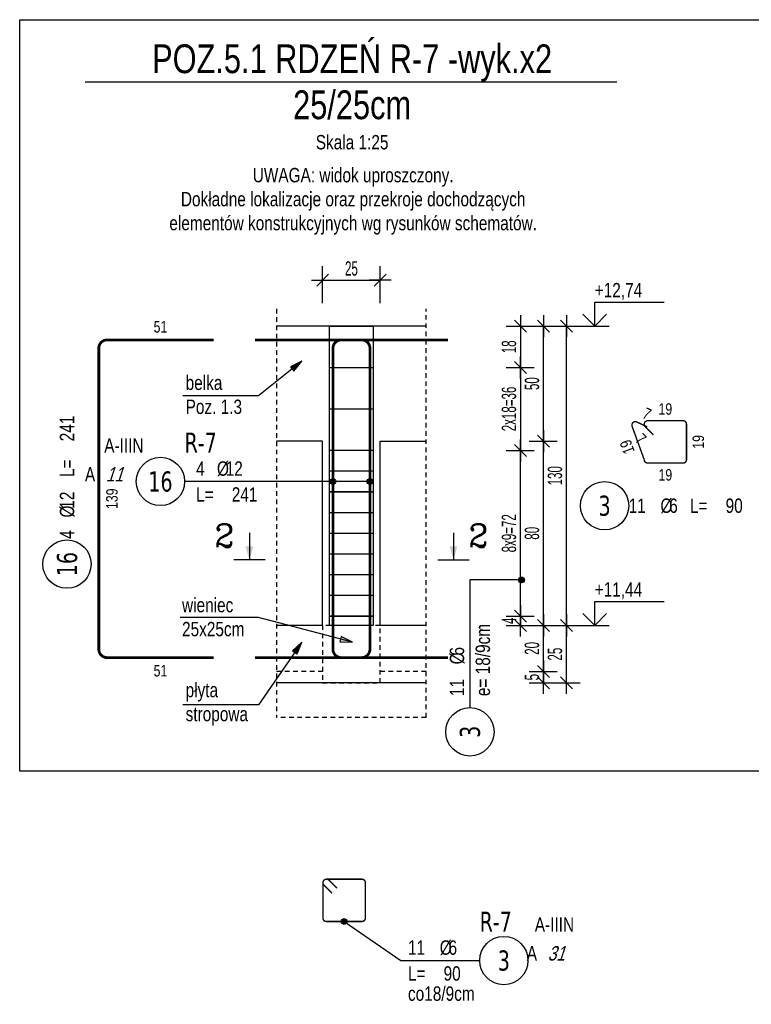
# Model space of a CAD drawing. Header units: millimetres. Extents: x 11988 to 14650, y -1596 to 604.
# Tile 37 of 38: x 14020 to 14338, y 176 to 604. Entities that reach past the tile are written whole.
import ezdxf
from ezdxf.enums import TextEntityAlignment as Align

# ---------------------------------------------------------------- set-up
doc = ezdxf.new("R2010")
doc.units = ezdxf.units.MM
doc.header["$LTSCALE"] = 10
doc.linetypes.add('MP', pattern=[0.36, 0.2, -0.16])
for name, color, linetype in [('BA_txg', 3, 'Continuous'), ('BA_wic', 1, 'Continuous'), ('BA_wis', 2, 'Continuous'), ('BA_wym', 1, 'Continuous'), ('BZ_kot', 7, 'Continuous'), ('BZ_odn', 1, 'Continuous'), ('BZ_opi1', 7, 'Continuous'), ('BZ_opi2', 4, 'Continuous'), ('BZ_opi3', 30, 'Continuous'), ('BZ_opi4', 53, 'Continuous'), ('BZ_P_roz', 11, 'Continuous'), ('BZ_P_strz', 3, 'Continuous'), ('BZ_P_wid', 3, 'Continuous'), ('BZ_P_wyc', 134, 'Continuous'), ('BZ_sym', 7, 'Continuous'), ('BZ_txg', 3, 'Continuous'), ('BZ_txs', 2, 'Continuous'), ('BZ_wym', 1, 'Continuous')]:
    doc.layers.add(name, color=color, linetype=linetype)
for name, color, linetype, plot in [('BZ_obroz', 137, 'Continuous', False), ('BZ_obw', 230, 'Continuous', False), ('BZ_pom', 6, 'Continuous', False)]:
    doc.layers.add(name, color=color, linetype=linetype, plot=plot)
doc.styles.add('BIKTBG', font='tahoma.ttf', dxfattribs={"width": 0.85})
doc.styles.add('BIKTC', font='bikromsw.shx', dxfattribs={"width": 0.85})
doc.styles.add('BIKTG', font='bikromsw.shx', dxfattribs={"width": 0.85})
doc.styles.add('BIKTS', font='bikromsw.shx', dxfattribs={"width": 0.8})
doc.styles.add('BIKWYM', font='bikromsw.shx', dxfattribs={"width": 0.6})
doc.styles.add('ROMANC', font='ROMANC.SHX')
doc.dimstyles.new('BA_KR_25_cm', dxfattribs={"dimscale": 0.25, "dimtxt": 25, "dimasz": 1.666667, "dimexe": 24, "dimexo": 0, "dimgap": 0, "dimtad": 0, "dimdec": 1, "dimrnd": 0.5, "dimzin": 9, "dimdsep": 46, "dimtxsty": 'BIKWYM', "dimblk": 'WYM-KR', "dimcen": 0, "dimdle": 20, "dimclrd": 256, "dimclre": 256, "dimclrt": 2, "dimadec": 0, "dimazin": 0, "dimtfac": 0.033333, "dimtdec": 1, "dimtmove": 0, "dimatfit": 3, "dimldrblk": 'WYM-KR', "dimfxl": 25, "dimfxlon": 1, "dimtvp": 0.8, "dimtolj": 1, "dimarcsym": 0})
doc.dimstyles.new('BZ_KP_25_cm', dxfattribs={"dimscale": 0.25, "dimtxt": 25, "dimasz": 1.666667, "dimexe": 24, "dimexo": 0, "dimgap": 0, "dimtad": 0, "dimdec": 1, "dimrnd": 0.5, "dimzin": 9, "dimdsep": 46, "dimtxsty": 'BIKWYM', "dimblk": 'WYM-KR', "dimblk1": 'WYM-KP', "dimblk2": 'WYM-KP', "dimsah": 1, "dimcen": 0, "dimdle": 20, "dimclrd": 256, "dimclre": 256, "dimclrt": 7, "dimadec": 0, "dimazin": 0, "dimtfac": 0.033333, "dimtdec": 1, "dimtmove": 0, "dimatfit": 3, "dimldrblk": 'WYM-KP', "dimfxl": 1, "dimtvp": 0.8, "dimtolj": 1, "dimarcsym": 0})
doc.dimstyles.new('BZ_KR_25_cm', dxfattribs={"dimscale": 0.25, "dimtxt": 25, "dimasz": 1.666667, "dimexe": 24, "dimexo": 0, "dimgap": 0, "dimtad": 0, "dimdec": 1, "dimrnd": 0.5, "dimzin": 9, "dimdsep": 46, "dimtxsty": 'BIKWYM', "dimblk": 'WYM-KR', "dimcen": 0, "dimdle": 20, "dimclrd": 256, "dimclre": 256, "dimclrt": 2, "dimadec": 0, "dimazin": 0, "dimtfac": 0.033333, "dimtdec": 1, "dimtmove": 0, "dimatfit": 3, "dimldrblk": 'WYM-KR', "dimfxl": 25, "dimfxlon": 1, "dimtvp": 0.8, "dimtolj": 1, "dimarcsym": 0})
doc.dimstyles.new('BZ_ST_25_cm', dxfattribs={"dimscale": 0.25, "dimtxt": 25, "dimasz": 1.666667, "dimexe": 24, "dimexo": 0, "dimgap": 0, "dimtad": 0, "dimdec": 1, "dimrnd": 0.5, "dimdsep": 46, "dimtxsty": 'BIKWYM', "dimblk": 'WYM-ST', "dimcen": 0, "dimdle": 20, "dimclrd": 256, "dimclre": 256, "dimclrt": 7, "dimadec": 0, "dimazin": 0, "dimtfac": 0.033333, "dimtdec": 1, "dimtix": 1, "dimtmove": 2, "dimatfit": 3, "dimldrblk": 'WYM-ST', "dimfxl": 1, "dimtvp": 0.8, "dimtolj": 1, "dimtzin": 0, "dimarcsym": 0})

# ---------------------------------------------------------------- blocks, each defined once
blk = doc.blocks.new('eoprz')
blk = doc.blocks.new('WYM-ST')
blk.add_hatch(color=256).paths.add_polyline_path([(-13, 2.9), (0, 0), (-13, -2.9)])
blk.add_lwpolyline([(0, 0), (-13, 2.9), (-13, -2.9), (0, 0)])
blk = doc.blocks.new('WYM-KP')
blk.add_hatch(color=256).paths.add_polyline_path([(3, 0, 1), (-3, 0, 1)])
blk.add_circle((0, 0), 3)
blk = doc.blocks.new('WYM-KR')
at = {"linetype": 'ByBlock'}
blk.add_line((11.52, 0), (-11.52, 0), dxfattribs=at)
at = {"color": 7, "linetype": 'ByBlock'}
blk.add_line((6.24, 6.24), (-6.24, -6.24), dxfattribs=at)
blk = doc.blocks.new('bik_BlkOpPret', base_point=(608.5, -87.83))
at = {"layer": 'BZ_opi1', "style": 'BIKTS', "width": 0.8}
for tag, p in [('SZTUK', (567.31, -85.33)), ('PRZEDR_FI', (581.12, -85.33)), ('PRZEKROJ', (584.93, -85.33)), ('PRZEDR_L', (567.31, -96.58)), ('DLUGOSC', (582.78, -96.58)), ('UWAGA', (567.31, -105.33))]:
    blk.add_attdef(tag, p, '', height=6.25, dxfattribs=at)
at = {"layer": 'BZ_opi2', "style": 'BIKTBG', "width": 0.8}
blk.add_attdef('NUMER', text='', height=8.75, dxfattribs=at).set_placement((551.81, -87.83), align=Align.MIDDLE_CENTER)
at = {"layer": 'BZ_pom', "width": 0.8}
for tag, p, height, style in [('POZYCJA', (562.31, -75.33), 8.75, 'BIKTBG'), ('GATUNEK', (526.97, -75.33), 6.25, 'BIKTS'), ('METODA_L', (520.17, -87.83), 6.25, 'BIKTS'), ('EURO_KOD', (529.45, -87.83), 6.25, 'BIKTS')]:
    blk.add_attdef(tag, p, '', height=height, dxfattribs=dict(at, style=style))
at = {"layer": 'BZ_wym', "width": 0.8}
for tag, p, height, style, flags in [('PRZEDR_NR', (567.31, -114.71), 8.75, 'BIKTBG', 1), ('PRZEDR_SZT', (567.31, -124.08), 6.25, 'BIKTS', 1), ('TYP_PRETA', (567.31, -133.46), 6.25, 'BIKTS', 3), ('EURO_KOD_SEGMENTY', (580.88, -142.83), 6.25, 'BIKTS', 3), ('HAK_1', (567.31, -152.21), 6.25, 'BIKTS', 3), ('HAK_2', (567.31, -161.58), 6.25, 'BIKTS', 3), ('ID', (567.31, -170.96), 6.25, 'BIKTS', 3), ('ID_C', (567.31, -180.33), 6.25, 'BIKTS', 3), ('b_atr_0', (567.31, -189.71), 6.25, 'BIKTS', 3)]:
    blk.add_attdef(tag, p, '', height=height, dxfattribs=dict(at, style=style, flags=flags))
blk = doc.blocks.new('*U29')
for p, q in [((0, 4.17), (12.08, 4.17)), ((0, 0), (0, 4.17))]:
    blk.add_line(p, q)
at = {"color": 1}
blk.add_line((-2.5, 0), (2.5, 0), dxfattribs=at)
blk.add_lwpolyline([(-2.06, 2.06), (0, 0), (2.06, 2.06)])
at = {"style": 'BIKTS', "width": 0.8}
blk.add_attdef('POZIOM', text='', height=2.5, dxfattribs=at).set_placement((0, 6.25), align=Align.MIDDLE_LEFT)
blk = doc.blocks.new('bik_BlkOpPretW', base_point=(917.65, 307.46))
at = {"layer": 'BZ_opi2', "style": 'BIKTBG', "width": 0.8}
blk.add_attdef('NUMER', text='', height=8.75, dxfattribs=at).set_placement((933.15, 307.46), align=Align.MIDDLE_CENTER)
at = {"layer": 'BZ_opi4', "style": 'BIKTS', "width": 0.8}
for tag, p in [('SZTUK', (943.38, 304.33)), ('PRZEDR_FI', (952.43, 304.33)), ('PRZEKROJ', (956.24, 304.33)), ('PRZEDR_L', (970.04, 304.33)), ('DLUGOSC', (985.52, 304.33))]:
    blk.add_attdef(tag, p, '', height=6.25, dxfattribs=at)
at = {"layer": 'BZ_pom', "width": 0.8}
for tag, p, height, style, flags in [('POZYCJA', (943.38, 294.96), 8.75, 'BIKTBG', 3), ('GATUNEK', (943.38, 285.58), 6.25, 'BIKTS', 1), ('METODA_L', (943.38, 266.83), 6.25, 'BIKTS', 3)]:
    blk.add_attdef(tag, p, '', height=height, dxfattribs=dict(at, style=style, flags=flags))
at = {"layer": 'BZ_wym', "width": 0.8}
for tag, p, height, style, flags in [('UWAGA', (943.38, 276.21), 6.25, 'BIKTS', 1), ('TYP_PRETA', (943.38, 257.46), 6.25, 'BIKTS', 3), ('PRZEDR_NR', (943.38, 248.08), 8.75, 'BIKTBG', 1), ('PRZEDR_SZT', (943.38, 238.71), 6.25, 'BIKTS', 1), ('EURO_KOD', (943.38, 229.33), 6.25, 'BIKTS', 3), ('EURO_KOD_SEGMENTY', (956.95, 229.33), 6.25, 'BIKTS', 3), ('HAK_1', (943.38, 219.96), 6.25, 'BIKTS', 3), ('HAK_2', (943.38, 210.58), 6.25, 'BIKTS', 3), ('ID', (943.38, 201.21), 6.25, 'BIKTS', 3), ('ID_C', (943.38, 191.83), 6.25, 'BIKTS', 3), ('b_atr_0', (943.38, 182.46), 6.25, 'BIKTS', 3)]:
    blk.add_attdef(tag, p, '', height=height, dxfattribs=dict(at, style=style, flags=flags))
blk = doc.blocks.new('*D388')
at = {"layer": 'BZ_wym', "lineweight": -2}
for p, q in [((14151.95, 480.66), (14151.95, 496.66)), ((14176.95, 480.66), (14176.95, 496.66)), ((14152.37, 490.66), (14176.54, 490.66))]:
    blk.add_line(p, q, dxfattribs=at)
at = {"layer": 'Defpoints', "color": 0}
for p in [(14176.95, 490.66), (14151.95, 470.66), (14176.95, 470.66)]:
    blk.add_point(p, dxfattribs=at)
at = {"layer": 'BZ_wym', "lineweight": -2, "xscale": 0.4166666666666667, "yscale": 0.4166666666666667, "zscale": 0.4166666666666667, "rotation": 180}
blk.add_blockref('WYM-KR', (14151.95, 490.66), dxfattribs=at)
at = {"layer": 'BZ_wym', "lineweight": -2, "xscale": 0.4166666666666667, "yscale": 0.4166666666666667, "zscale": 0.4166666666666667}
blk.add_blockref('WYM-KR', (14176.95, 490.66), dxfattribs=at)
at = {"layer": 'BZ_wym', "color": 2, "insert": (14164.45, 495.66), "char_height": 6.25, "attachment_point": 5, "style": 'BIKWYM'}
blk.add_mtext('\\A1;25', dxfattribs=at)
blk = doc.blocks.new('*D389')
at = {"layer": 'BA_wym', "lineweight": -2}
for p, q in [((14251.7, 470.66), (14263.95, 470.66)), ((14257.95, 341.08), (14257.95, 470.24)), ((14251.7, 340.66), (14263.95, 340.66))]:
    blk.add_line(p, q, dxfattribs=at)
at = {"layer": 'Defpoints', "color": 0}
for p in [(14196.95, 470.66), (14257.95, 470.66), (14196.95, 340.66)]:
    blk.add_point(p, dxfattribs=at)
at = {"layer": 'BA_wym', "lineweight": -2, "xscale": 0.4166666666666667, "yscale": 0.4166666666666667, "zscale": 0.4166666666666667}
for p, rotation in [((14257.95, 470.66), 90), ((14257.95, 340.66), 270)]:
    blk.add_blockref('WYM-KR', p, dxfattribs=dict(at, rotation=rotation))
at = {"layer": 'BA_wym', "color": 2, "insert": (14252.95, 405.66), "char_height": 6.25, "attachment_point": 5, "rotation": 90, "style": 'BIKWYM'}
blk.add_mtext('\\A1;130', dxfattribs=at)
blk = doc.blocks.new('*D390')
at = {"layer": 'BA_wym', "lineweight": -2}
for p, q in [((14241.7, 420.66), (14253.95, 420.66)), ((14247.95, 341.08), (14247.95, 420.24)), ((14241.7, 340.66), (14253.95, 340.66))]:
    blk.add_line(p, q, dxfattribs=at)
at = {"layer": 'Defpoints', "color": 0}
for p in [(14196.95, 420.66), (14247.95, 420.66), (14196.95, 340.66)]:
    blk.add_point(p, dxfattribs=at)
at = {"layer": 'BA_wym', "lineweight": -2, "xscale": 0.4166666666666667, "yscale": 0.4166666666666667, "zscale": 0.4166666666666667}
for p, rotation in [((14247.95, 420.66), 90), ((14247.95, 340.66), 270)]:
    blk.add_blockref('WYM-KR', p, dxfattribs=dict(at, rotation=rotation))
at = {"layer": 'BA_wym', "color": 2, "insert": (14242.95, 380.66), "char_height": 6.25, "attachment_point": 5, "rotation": 90, "style": 'BIKWYM'}
blk.add_mtext('\\A1;80', dxfattribs=at)
blk = doc.blocks.new('*D391')
at = {"layer": 'BA_wym', "lineweight": -2}
for p, q in [((14241.7, 470.66), (14253.95, 470.66)), ((14247.95, 421.08), (14247.95, 470.24)), ((14241.7, 420.66), (14253.95, 420.66))]:
    blk.add_line(p, q, dxfattribs=at)
at = {"layer": 'Defpoints', "color": 0}
for p in [(14196.95, 470.66), (14247.95, 470.66), (14196.95, 420.66)]:
    blk.add_point(p, dxfattribs=at)
at = {"layer": 'BA_wym', "lineweight": -2, "xscale": 0.4166666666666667, "yscale": 0.4166666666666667, "zscale": 0.4166666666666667}
for p, rotation in [((14247.95, 470.66), 90), ((14247.95, 420.66), 270)]:
    blk.add_blockref('WYM-KR', p, dxfattribs=dict(at, rotation=rotation))
at = {"layer": 'BA_wym', "color": 2, "insert": (14242.95, 445.66), "char_height": 6.25, "attachment_point": 5, "rotation": 90, "style": 'BIKWYM'}
blk.add_mtext('\\A1;50', dxfattribs=at)
blk = doc.blocks.new('ST2')
blk.add_line((13.77, 0), (0, 0))
blk.add_solid([(6.84, -1.95), (6.84, 1.95), (0, 0)])
blk = doc.blocks.new('eprzh')
blk.add_line((-47.9, 0), (47.9, 0))
at = {"xscale": 6, "yscale": 6, "zscale": 6, "rotation": 90}
blk.add_blockref('ST2', (0, 0), dxfattribs=at)
at = {"style": 'ROMANC'}
blk.add_attdef('PRZ', text='', height=70, dxfattribs=at).set_placement((76, 39.4), align=Align.CENTER)
blk = doc.blocks.new('*D392')
at = {"layer": 'BA_wym', "lineweight": -2}
for p, q in [((14231.7, 344.66), (14243.95, 344.66)), ((14237.95, 344.24), (14237.95, 341.08)), ((14231.7, 340.66), (14243.95, 340.66))]:
    blk.add_line(p, q, dxfattribs=at)
at = {"layer": 'Defpoints', "color": 0}
for p in [(14173.95, 344.66), (14196.95, 340.66), (14237.95, 340.66)]:
    blk.add_point(p, dxfattribs=at)
at = {"layer": 'BA_wym', "lineweight": -2, "xscale": 0.4166666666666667, "yscale": 0.4166666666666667, "zscale": 0.4166666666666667}
for p, rotation in [((14237.95, 344.66), 90), ((14237.95, 340.66), 270)]:
    blk.add_blockref('WYM-KR', p, dxfattribs=dict(at, rotation=rotation))
at = {"layer": 'BA_wym', "color": 2, "insert": (14232.95, 342.66), "char_height": 6.25, "attachment_point": 5, "rotation": 90, "style": 'BIKWYM'}
blk.add_mtext('\\A1;4', dxfattribs=at)
blk = doc.blocks.new('*D393')
at = {"layer": 'BA_wym', "lineweight": -2}
for p, q in [((14231.7, 416.66), (14243.95, 416.66)), ((14237.95, 345.08), (14237.95, 416.24)), ((14231.7, 344.66), (14243.95, 344.66))]:
    blk.add_line(p, q, dxfattribs=at)
at = {"layer": 'Defpoints', "color": 0}
for p in [(14173.95, 416.66), (14237.95, 416.66), (14173.95, 344.66)]:
    blk.add_point(p, dxfattribs=at)
at = {"layer": 'BA_wym', "lineweight": -2, "xscale": 0.4166666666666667, "yscale": 0.4166666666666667, "zscale": 0.4166666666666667}
for p, rotation in [((14237.95, 416.66), 90), ((14237.95, 344.66), 270)]:
    blk.add_blockref('WYM-KR', p, dxfattribs=dict(at, rotation=rotation))
at = {"layer": 'BA_wym', "color": 2, "insert": (14232.95, 380.66), "char_height": 6.25, "attachment_point": 5, "rotation": 90, "style": 'BIKWYM'}
blk.add_mtext('\\A1;8x9=72', dxfattribs=at)
blk = doc.blocks.new('*D394')
at = {"layer": 'BA_wym', "lineweight": -2}
for p, q in [((14231.7, 452.66), (14243.95, 452.66)), ((14237.95, 452.24), (14237.95, 417.08)), ((14231.7, 416.66), (14243.95, 416.66))]:
    blk.add_line(p, q, dxfattribs=at)
at = {"layer": 'Defpoints', "color": 0}
for p in [(14173.95, 452.66), (14173.95, 416.66), (14237.95, 416.66)]:
    blk.add_point(p, dxfattribs=at)
at = {"layer": 'BA_wym', "lineweight": -2, "xscale": 0.4166666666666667, "yscale": 0.4166666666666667, "zscale": 0.4166666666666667}
for p, rotation in [((14237.95, 452.66), 90), ((14237.95, 416.66), 270)]:
    blk.add_blockref('WYM-KR', p, dxfattribs=dict(at, rotation=rotation))
at = {"layer": 'BA_wym', "color": 2, "insert": (14232.95, 434.66), "char_height": 6.25, "attachment_point": 5, "rotation": 90, "style": 'BIKWYM'}
blk.add_mtext('\\A1;2x18=36', dxfattribs=at)
blk = doc.blocks.new('*D395')
at = {"layer": 'BA_wym', "lineweight": -2}
for p, q in [((14231.7, 470.66), (14243.95, 470.66)), ((14237.95, 470.24), (14237.95, 453.08)), ((14231.7, 452.66), (14243.95, 452.66))]:
    blk.add_line(p, q, dxfattribs=at)
at = {"layer": 'Defpoints', "color": 0}
for p in [(14173.95, 470.66), (14173.95, 452.66), (14237.95, 452.66)]:
    blk.add_point(p, dxfattribs=at)
at = {"layer": 'BA_wym', "lineweight": -2, "xscale": 0.4166666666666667, "yscale": 0.4166666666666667, "zscale": 0.4166666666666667}
for p, rotation in [((14237.95, 470.66), 90), ((14237.95, 452.66), 270)]:
    blk.add_blockref('WYM-KR', p, dxfattribs=dict(at, rotation=rotation))
at = {"layer": 'BA_wym', "color": 2, "insert": (14232.95, 461.66), "char_height": 6.25, "attachment_point": 5, "rotation": 90, "style": 'BIKWYM'}
blk.add_mtext('\\A1;18', dxfattribs=at)
blk = doc.blocks.new('bik_BlkOpPretU', base_point=(1570.94, 615.52))
at = {"layer": 'BZ_opi2', "style": 'BIKTBG', "width": 0.8}
blk.add_attdef('NUMER', text='', height=8.75, dxfattribs=at).set_placement((1514.25, 615.52), align=Align.MIDDLE_CENTER)
at = {"layer": 'BZ_opi4', "style": 'BIKTS', "width": 0.8}
for tag, p in [('SZTUK', (1529.75, 618.02)), ('PRZEDR_FI', (1538.8, 618.02)), ('PRZEKROJ', (1542.61, 618.02)), ('PRZEDR_L', (1529.75, 606.77)), ('DLUGOSC', (1545.23, 606.77)), ('UWAGA', (1529.75, 598.02))]:
    blk.add_attdef(tag, p, '', height=6.25, dxfattribs=at)
at = {"layer": 'BZ_pom', "width": 0.8}
for tag, p, height, style in [('GATUNEK', (1483.8, 628.02), 6.25, 'BIKTS'), ('POZYCJA', (1524.75, 628.02), 8.75, 'BIKTBG'), ('METODA_L', (1489.99, 615.52), 6.25, 'BIKTS')]:
    blk.add_attdef(tag, p, '', height=height, dxfattribs=dict(at, style=style))
at = {"layer": 'BZ_wym', "width": 0.8}
for tag, p, height, style, flags in [('PRZEDR_NR', (1529.75, 588.65), 8.75, 'BIKTBG', 1), ('PRZEDR_SZT', (1529.75, 579.27), 6.25, 'BIKTS', 1), ('TYP_PRETA', (1529.75, 569.9), 6.25, 'BIKTS', 3), ('EURO_KOD', (1529.75, 560.52), 6.25, 'BIKTS', 3), ('EURO_KOD_SEGMENTY', (1544.75, 560.52), 6.25, 'BIKTS', 3), ('HAK_1', (1529.75, 551.15), 6.25, 'BIKTS', 3), ('HAK_2', (1529.75, 541.77), 6.25, 'BIKTS', 3), ('ID', (1529.75, 532.4), 6.25, 'BIKTS', 3), ('ID_C', (1529.75, 523.02), 6.25, 'BIKTS', 3), ('b_atr_0', (1529.75, 513.65), 6.25, 'BIKTS', 3)]:
    blk.add_attdef(tag, p, '', height=height, dxfattribs=dict(at, style=style, flags=flags))
blk = doc.blocks.new('*D396')
at = {"layer": 'BA_wym', "lineweight": -2}
for p, q in [((14251.7, 340.66), (14263.95, 340.66)), ((14257.95, 316.08), (14257.95, 340.24)), ((14251.7, 315.66), (14263.95, 315.66))]:
    blk.add_line(p, q, dxfattribs=at)
at = {"layer": 'Defpoints', "color": 0}
for p in [(14196.95, 340.66), (14257.95, 340.66), (14196.95, 315.66)]:
    blk.add_point(p, dxfattribs=at)
at = {"layer": 'BA_wym', "lineweight": -2, "xscale": 0.4166666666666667, "yscale": 0.4166666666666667, "zscale": 0.4166666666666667}
for p, rotation in [((14257.95, 340.66), 90), ((14257.95, 315.66), 270)]:
    blk.add_blockref('WYM-KR', p, dxfattribs=dict(at, rotation=rotation))
at = {"layer": 'BA_wym', "color": 2, "insert": (14252.95, 328.16), "char_height": 6.25, "attachment_point": 5, "rotation": 90, "style": 'BIKWYM'}
blk.add_mtext('\\A1;25', dxfattribs=at)
blk = doc.blocks.new('*D397')
at = {"layer": 'BA_wym', "lineweight": -2}
for p, q in [((14241.7, 340.66), (14253.95, 340.66)), ((14247.95, 321.08), (14247.95, 340.24)), ((14241.7, 320.66), (14253.95, 320.66))]:
    blk.add_line(p, q, dxfattribs=at)
at = {"layer": 'Defpoints', "color": 0}
for p in [(14196.95, 340.66), (14247.95, 340.66), (14196.95, 320.66)]:
    blk.add_point(p, dxfattribs=at)
at = {"layer": 'BA_wym', "lineweight": -2, "xscale": 0.4166666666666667, "yscale": 0.4166666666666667, "zscale": 0.4166666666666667}
for p, rotation in [((14247.95, 340.66), 90), ((14247.95, 320.66), 270)]:
    blk.add_blockref('WYM-KR', p, dxfattribs=dict(at, rotation=rotation))
at = {"layer": 'BA_wym', "color": 2, "insert": (14242.95, 330.66), "char_height": 6.25, "attachment_point": 5, "rotation": 90, "style": 'BIKWYM'}
blk.add_mtext('\\A1;20', dxfattribs=at)
blk = doc.blocks.new('*D398')
at = {"layer": 'BA_wym', "lineweight": -2}
for p, q in [((14241.7, 320.66), (14253.95, 320.66)), ((14247.95, 316.08), (14247.95, 320.24)), ((14241.7, 315.66), (14253.95, 315.66))]:
    blk.add_line(p, q, dxfattribs=at)
at = {"layer": 'Defpoints', "color": 0}
for p in [(14196.95, 320.66), (14247.95, 320.66), (14196.95, 315.66)]:
    blk.add_point(p, dxfattribs=at)
at = {"layer": 'BA_wym', "lineweight": -2, "xscale": 0.4166666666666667, "yscale": 0.4166666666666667, "zscale": 0.4166666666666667}
for p, rotation in [((14247.95, 320.66), 90), ((14247.95, 315.66), 270)]:
    blk.add_blockref('WYM-KR', p, dxfattribs=dict(at, rotation=rotation))
at = {"layer": 'BA_wym', "color": 2, "insert": (14242.95, 318.16), "char_height": 6.25, "attachment_point": 5, "rotation": 90, "style": 'BIKWYM'}
blk.add_mtext('\\A1;5', dxfattribs=at)

msp = doc.modelspace()

# ---------------------------------------------------------------- linework, layer by layer
at = {"layer": 'BA_wic', "linetype": 'MP'}
for points in [[(14131.95, 478.16), (14131.95, 300.66)], [(14196.95, 300.66), (14196.95, 478.16)], [(14151.95, 340.66), (14151.95, 315.66), (14176.95, 315.66), (14176.95, 340.66), (14151.95, 340.66)], [(14151.95, 320.66), (14131.95, 320.66)], [(14196.95, 320.66), (14176.95, 320.66)], [(14196.95, 300.66), (14131.95, 300.66)]]:
    msp.add_lwpolyline(points, dxfattribs=at)
at = {"layer": 'BA_wis'}
for p, q in [((14151.95, 420.66), (14131.95, 420.66)), ((14151.95, 340.66), (14151.95, 420.66)), ((14176.95, 340.66), (14176.95, 420.66)), ((14176.95, 420.66), (14196.95, 420.66))]:
    msp.add_line(p, q, dxfattribs=at)
for points in [[(14196.95, 470.66), (14131.95, 470.66)], [(14151.95, 340.66), (14131.95, 340.66)], [(14196.95, 340.66), (14176.95, 340.66)], [(14196.95, 315.66), (14131.95, 315.66)]]:
    msp.add_lwpolyline(points, dxfattribs=at)
at = {"layer": 'BZ_obroz'}
msp.add_lwpolyline([(14154.95, 470.66), (14173.95, 470.66), (14173.95, 340.66), (14154.95, 340.66)], close=True, dxfattribs=at)
at = {"layer": 'BZ_obw'}
msp.add_lwpolyline([(14020.25, 603.77), (14650.09, 603.77), (14650.09, 277.27), (14020.25, 277.27)], close=True, dxfattribs=at)
at = {"layer": 'BZ_odn'}
for centre in [(14081.45, 403.16), (14230.7, 195.07)]:
    msp.add_circle(centre, 10.5, dxfattribs=at)
at = {"layer": 'BZ_odn', "color": 252}
for centre in [(14274.51, 392.64), (14040.81, 367.27), (14215.95, 294.41)]:
    msp.add_circle(centre, 10.5, dxfattribs=at)
at = {"layer": 'BZ_P_roz', "const_width": 0.6}
for points in [[(14154.95, 452.66), (14173.95, 452.66)], [(14154.95, 434.66), (14173.95, 434.66)], [(14154.95, 416.66), (14173.95, 416.66)], [(14154.95, 407.66), (14173.95, 407.66)], [(14154.95, 398.66), (14173.95, 398.66)], [(14154.95, 389.66), (14173.95, 389.66)], [(14154.95, 380.66), (14173.95, 380.66)], [(14154.95, 371.66), (14173.95, 371.66)], [(14154.95, 362.66), (14173.95, 362.66)], [(14154.95, 353.66), (14173.95, 353.66)], [(14154.95, 344.66), (14173.95, 344.66)]]:
    msp.add_lwpolyline(points, dxfattribs=at)
at = {"layer": 'BZ_P_strz', "const_width": 0.6}
msp.add_lwpolyline([(14158.19, 226.44), (14154.65, 229.97, 0.668179), (14152.09, 228.91), (14152.09, 213.51, 0.414214), (14153.59, 212.01), (14168.99, 212.01, 0.414214), (14170.49, 213.51), (14170.49, 228.91, 0.414214), (14168.99, 230.41), (14153.59, 230.41, 0.668179), (14152.53, 227.85), (14156.07, 224.32)], format="xyb", dxfattribs=at)
at = {"layer": 'BZ_P_wid', "const_width": 1.2}
for points in [[(14122.49, 326.66), (14168.89, 326.66, 0.414215), (14172.49, 330.26), (14172.49, 461.06, 0.414213), (14168.89, 464.66), (14122.49, 464.66)], [(14206.42, 326.66), (14160.02, 326.66, -0.414215), (14156.42, 330.26), (14156.42, 461.06, -0.414213), (14160.02, 464.66), (14206.42, 464.66)]]:
    msp.add_lwpolyline(points, format="xyb", dxfattribs=at)
at = {"layer": 'BZ_P_wyc', "linetype": 'Continuous'}
for points, const_width in [([(14104.64, 326.66), (14058.24, 326.66, -0.414215), (14054.64, 330.26), (14054.64, 461.06, -0.414213), (14058.24, 464.66), (14104.64, 464.66)], 1.2), ([(14293.02, 426.9), (14288.49, 429.01, 0.668179), (14286.45, 427.14), (14291.71, 412.66, 0.414214), (14293.21, 411.16), (14308.61, 411.16, 0.414214), (14310.11, 412.66), (14310.11, 428.06, 0.414214), (14308.61, 429.56), (14293.21, 429.56, 0.668179), (14292.15, 427), (14295.69, 423.47)], 0.6)]:
    msp.add_lwpolyline(points, format="xyb", dxfattribs=dict(at, const_width=const_width))
at = {"layer": 'BZ_txg'}
msp.add_lwpolyline([(14048.72, 576.8), (14279.82, 576.8)], dxfattribs=at)

# ---------------------------------------------------------------- block references
ref = msp.add_blockref('bik_BlkOpPretW', (14040.81, 351.77), dxfattribs=dict(rotation=90))
ref.add_attrib('NUMER', '16', dxfattribs={"layer": 'BZ_opi2', "height": 8.75, "rotation": 90, "style": 'BIKTBG', "width": 0.8}).set_placement((14040.81, 367.27), align=Align.MIDDLE_CENTER)
ref.add_attrib('SZTUK', '4', (14043.94, 378.22), dxfattribs={"layer": 'BZ_opi4', "height": 6.25, "rotation": 90, "style": 'BIKTS', "width": 0.8})
ref.add_attrib('PRZEKROJ', '12', (14043.94, 391.31), dxfattribs={"layer": 'BZ_opi4', "height": 6.25, "rotation": 90, "style": 'BIKTS', "width": 0.8})
ref.add_attrib('DLUGOSC', '241', (14043.94, 420.6), dxfattribs={"layer": 'BZ_opi4', "height": 6.25, "rotation": 90, "style": 'BIKTS', "width": 0.8})
ref.add_attrib('PRZEDR_FI', '%%c', (14043.94, 387.51), dxfattribs={"layer": 'BZ_opi4', "height": 6.25, "rotation": 90, "style": 'BIKTS', "width": 0.8})
ref.add_attrib('PRZEDR_L', 'L=', (14043.94, 405.12), dxfattribs={"layer": 'BZ_opi4', "height": 6.25, "rotation": 90, "style": 'BIKTS', "width": 0.8})
ref = msp.add_blockref('bik_BlkOpPret', (14135.76, 403.16))
ref.add_attrib('NUMER', '16', dxfattribs={"layer": 'BZ_opi2', "height": 8.75, "style": 'BIKTBG', "width": 0.8}).set_placement((14081.45, 403.16), align=Align.MIDDLE_CENTER)
ref.add_attrib('POZYCJA', 'R-7', (14091.95, 415.66), dxfattribs={"layer": 'BZ_pom', "height": 8.75, "style": 'BIKTBG', "width": 0.8})
ref.add_attrib('SZTUK', '4', (14096.95, 405.66), dxfattribs={"layer": 'BZ_opi1', "height": 6.25, "style": 'BIKTS', "width": 0.8})
ref.add_attrib('GATUNEK', 'A-IIIN', (14057, 415.66), dxfattribs={"layer": 'BZ_pom', "height": 6.25, "style": 'BIKTS', "width": 0.8})
ref.add_attrib('PRZEKROJ', '12', (14109.81, 405.66), dxfattribs={"layer": 'BZ_opi1', "height": 6.25, "style": 'BIKTS', "width": 0.8})
ref.add_attrib('DLUGOSC', '241', (14112.43, 394.41), dxfattribs={"layer": 'BZ_opi1', "height": 6.25, "style": 'BIKTS', "width": 0.8})
ref.add_attrib('METODA_L', 'A', (14048.62, 403.16), dxfattribs={"layer": 'BZ_pom', "height": 6.25, "style": 'BIKTS', "width": 0.8})
ref.add_attrib('PRZEDR_FI', '%%c', (14106, 405.66), dxfattribs={"layer": 'BZ_opi1', "height": 6.25, "style": 'BIKTS', "width": 0.8})
ref.add_attrib('PRZEDR_L', 'L=', (14096.95, 394.41), dxfattribs={"layer": 'BZ_opi1', "height": 6.25, "style": 'BIKTS', "width": 0.8})
ref.add_attrib('EURO_KOD', '11', (14057.67, 403.16), dxfattribs={"layer": 'BZ_pom', "height": 6.25, "style": 'BIKTS', "oblique": 18, "width": 0.8})
ref = msp.add_blockref('bik_BlkOpPretW', (14259.01, 392.64))
ref.add_attrib('NUMER', '3', dxfattribs={"layer": 'BZ_opi2', "height": 8.75, "style": 'BIKTBG', "width": 0.8}).set_placement((14274.51, 392.64), align=Align.MIDDLE_CENTER)
ref.add_attrib('SZTUK', '11', (14284.97, 389.52), dxfattribs={"layer": 'BZ_opi4', "height": 6.25, "style": 'BIKTS', "width": 0.8})
ref.add_attrib('PRZEKROJ', '6', (14302.59, 389.52), dxfattribs={"layer": 'BZ_opi4', "height": 6.25, "style": 'BIKTS', "width": 0.8})
ref.add_attrib('DLUGOSC', '90', (14327.11, 389.52), dxfattribs={"layer": 'BZ_opi4', "height": 6.25, "style": 'BIKTS', "width": 0.8})
ref.add_attrib('PRZEDR_FI', '%%c', (14298.78, 389.52), dxfattribs={"layer": 'BZ_opi4', "height": 6.25, "style": 'BIKTS', "width": 0.8})
ref.add_attrib('PRZEDR_L', 'L=', (14311.64, 389.52), dxfattribs={"layer": 'BZ_opi4', "height": 6.25, "style": 'BIKTS', "width": 0.8})
ref = msp.add_blockref('bik_BlkOpPretU', (14215.95, 360.38), dxfattribs=dict(rotation=90))
ref.add_attrib('NUMER', '3', dxfattribs={"layer": 'BZ_opi2', "height": 8.75, "rotation": 90, "style": 'BIKTBG', "width": 0.8}).set_placement((14215.95, 294.41), align=Align.MIDDLE_CENTER)
ref.add_attrib('SZTUK', '11', (14213.45, 309.91), dxfattribs={"layer": 'BZ_opi4', "height": 6.25, "rotation": 90, "style": 'BIKTS', "width": 0.8})
ref.add_attrib('PRZEKROJ', '6', (14213.45, 327.53), dxfattribs={"layer": 'BZ_opi4', "height": 6.25, "rotation": 90, "style": 'BIKTS', "width": 0.8})
ref.add_attrib('UWAGA', 'e= 18/9cm', (14224.7, 309.91), dxfattribs={"layer": 'BZ_opi4', "height": 6.25, "rotation": 90, "style": 'BIKTS', "width": 0.8})
ref.add_attrib('PRZEDR_FI', '%%c', (14213.45, 323.72), dxfattribs={"layer": 'BZ_opi4', "height": 6.25, "rotation": 90, "style": 'BIKTS', "width": 0.8})
ref = msp.add_blockref('bik_BlkOpPret', (14185.91, 195.07))
ref.add_attrib('NUMER', '3', dxfattribs={"layer": 'BZ_opi2', "height": 8.75, "style": 'BIKTBG', "width": 0.8}).set_placement((14230.7, 195.07), align=Align.MIDDLE_CENTER)
ref.add_attrib('POZYCJA', 'R-7', (14220.2, 207.57), dxfattribs={"layer": 'BZ_pom', "height": 8.75, "style": 'BIKTBG', "width": 0.8})
ref.add_attrib('SZTUK', '11', (14189.04, 197.57), dxfattribs={"layer": 'BZ_opi1', "height": 6.25, "style": 'BIKTS', "width": 0.8})
ref.add_attrib('GATUNEK', 'A-IIIN', (14244.15, 207.57), dxfattribs={"layer": 'BZ_pom', "height": 6.25, "style": 'BIKTS', "width": 0.8})
ref.add_attrib('PRZEKROJ', '6', (14206.66, 197.57), dxfattribs={"layer": 'BZ_opi1', "height": 6.25, "style": 'BIKTS', "width": 0.8})
ref.add_attrib('DLUGOSC', '90', (14204.52, 186.32), dxfattribs={"layer": 'BZ_opi1', "height": 6.25, "style": 'BIKTS', "width": 0.8})
ref.add_attrib('UWAGA', 'co18/9cm', (14189.04, 177.57), dxfattribs={"layer": 'BZ_opi1', "height": 6.25, "style": 'BIKTS', "width": 0.8})
ref.add_attrib('METODA_L', 'A', (14240.68, 195.07), dxfattribs={"layer": 'BZ_pom', "height": 6.25, "style": 'BIKTS', "width": 0.8})
ref.add_attrib('PRZEDR_FI', '%%c', (14202.85, 197.57), dxfattribs={"layer": 'BZ_opi1', "height": 6.25, "style": 'BIKTS', "width": 0.8})
ref.add_attrib('PRZEDR_L', 'L=', (14189.04, 186.32), dxfattribs={"layer": 'BZ_opi1', "height": 6.25, "style": 'BIKTS', "width": 0.8})
ref.add_attrib('EURO_KOD', '31', (14249.72, 195.07), dxfattribs={"layer": 'BZ_pom', "height": 6.25, "style": 'BIKTS', "oblique": 18, "width": 0.8})
at = {"layer": 'BA_txg'}
ref = msp.add_blockref('eprzh', (14120.11, 369.06), dxfattribs=dict(at, xscale=-0.142857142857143, yscale=0.1428571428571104, zscale=0.142857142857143))
ref.add_attrib('PRZ', '2', dxfattribs={"layer": '0', "height": 10, "style": 'ROMANC'}).set_placement((14109.25, 374.69), align=Align.CENTER)
at = {"layer": 'BA_txg', "xscale": 0.142857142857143, "yscale": 0.142857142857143, "zscale": 0.142857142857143}
msp.add_blockref('eprzh', (14208.8, 369.06), dxfattribs=at).add_auto_attribs({'PRZ': '2'})
at = {"layer": 'BZ_kot', "xscale": 2.5, "yscale": 2.5, "zscale": 2.5}
for p, values in [((14270.2, 470.66), {'POZIOM': '+12,74'}), ((14270.2, 340.66), {'POZIOM': '+11,44'})]:
    msp.add_blockref('*U29', p, dxfattribs=at).add_auto_attribs(values)
at = {"layer": 'BZ_sym'}
ref = msp.add_blockref('eoprz', (14164.75, 576.8), dxfattribs=dict(at, xscale=0.05, yscale=0.05, zscale=0.05))
ref.add_attrib('Nazwa', 'POZ.5.1 RDZEŃ R-7 -wyk.x2', dxfattribs={"layer": 'BZ_txg', "height": 12.5, "style": 'BIKTG', "width": 0.8}).set_placement((14164.75, 586.8), align=Align.MIDDLE_CENTER)
ref = msp.add_blockref('eoprz', (14164.75, 556.8), dxfattribs=dict(at, xscale=0.05, yscale=0.05, zscale=0.05))
ref.add_attrib('Nazwa', '25/25cm', dxfattribs={"layer": 'BZ_txg', "height": 12.5, "style": 'BIKTG', "width": 0.8}).set_placement((14164.75, 566.8), align=Align.MIDDLE_CENTER)
ref.add_attrib('Skala', 'Skala 1:25', dxfattribs={"layer": 'BZ_txs', "height": 6.25, "style": 'BIKTS', "width": 0.8}).set_placement((14164.75, 550.55), align=Align.MIDDLE_CENTER)

# ---------------------------------------------------------------- texts
at = {"layer": 'BZ_opi3', "style": 'BIKTC', "width": 0.8}
for s, p in [('51', (14081.44, 470.36)), ('19', (14300.91, 406.06))]:
    msp.add_text(s, height=5, dxfattribs=at).set_placement(p, align=Align.MIDDLE_CENTER)
for s, rotation, p in [('19', 359.9998, (14300.91, 434.66)), ('7', 334.9998, (14292.91, 432.57)), ('7', 315, (14290.31, 421.63)), ('19', 109.9998, (14284.29, 418.16)), ('19', 90, (14315.21, 420.36)), ('139', 90.0002, (14060.34, 395.66)), ('51', 359.9998, (14081.44, 320.96))]:
    msp.add_text(s, height=5, rotation=rotation, dxfattribs=at).set_placement(p, align=Align.MIDDLE_CENTER)
at = {"layer": 'BZ_txs', "char_height": 6.25, "attachment_point": 1, "style": 'BIKTS'}
for s, insert, width in [('\\pxqc;{\\Fbikromsw.shx|c1;UWAGA: widok uproszczony. \\PDokładne lokalizacje oraz przekroje dochodzących\\Pelementów konstrukcyjnych wg rysunków schematów.}', (14042.28, 539.37), 245.8549), ('belka\\PPoz. 1.3', (14092.38, 449.16), 113.0116), ('wieniec\\P25x25cm', (14090.82, 352.6), 113.0116), ('płyta\\Pstropowa', (14092.38, 315.7), 113.0116)]:
    msp.add_mtext(s, dxfattribs=dict(at, insert=insert, width=width))

# ---------------------------------------------------------------- dimensions: what is measured, and where the dimension line sits
at = {"layer": 'BA_wym'}
for base, p1, p2, override, picture, middle in [((14237.95, 452.66), (14173.95, 470.66), (14173.95, 452.66), {"dimatfit": 1}, '*D395', (14232.95, 461.66)), ((14257.95, 470.66), (14196.95, 340.66), (14196.95, 470.66), {"dimrnd": 1, "dimblk": 'WYM-KR', "dimatfit": 1}, '*D389', (14252.95, 405.66)), ((14247.95, 470.66), (14196.95, 420.66), (14196.95, 470.66), {"dimatfit": 1}, '*D391', (14242.95, 445.66)), ((14247.95, 420.66), (14196.95, 340.66), (14196.95, 420.66), {"dimatfit": 1}, '*D390', (14242.95, 380.66)), ((14237.95, 340.66), (14173.95, 344.66), (14196.95, 340.66), {"dimatfit": 1}, '*D392', (14232.95, 342.66)), ((14257.95, 340.66), (14196.95, 315.66), (14196.95, 340.66), {"dimrnd": 1, "dimblk": 'WYM-KR', "dimatfit": 1}, '*D396', (14252.95, 328.16)), ((14247.95, 340.66), (14196.95, 320.66), (14196.95, 340.66), {"dimrnd": 1, "dimblk": 'WYM-KR', "dimatfit": 1}, '*D397', (14242.95, 330.66)), ((14247.95, 320.66), (14196.95, 315.66), (14196.95, 320.66), {"dimrnd": 1, "dimblk": 'WYM-KR', "dimatfit": 1}, '*D398', (14242.95, 318.16))]:
    dim = msp.add_linear_dim(base=base, p1=p1, p2=p2, angle=90, dimstyle='BA_KR_25_cm', override=override, dxfattribs=at)
    dim.commit()
    dim.dimension.update_dxf_attribs({"geometry": picture, "text_midpoint": middle})
dim = msp.add_linear_dim(base=(14237.95, 416.66), p1=(14173.95, 452.66), p2=(14173.95, 416.66), angle=90, text='2x18=<>', dimstyle='BA_KR_25_cm', override={"dimtxsty": 'BIKWYM', "dimatfit": 1}, dxfattribs=at)
dim.commit()
dim.dimension.update_dxf_attribs({"geometry": '*D394', "text_midpoint": (14237.95, 434.66), "dimtype": 160})
dim = msp.add_linear_dim(base=(14237.95, 416.66), p1=(14173.95, 344.66), p2=(14173.95, 416.66), angle=90, text='8x9=<>', dimstyle='BA_KR_25_cm', override={"dimtxsty": 'BIKWYM', "dimatfit": 1}, dxfattribs=at)
dim.commit()
dim.dimension.update_dxf_attribs({"geometry": '*D393', "text_midpoint": (14232.95, 380.66)})
at = {"layer": 'BZ_wym', "color": 5}
dim = msp.add_linear_dim(base=(14176.95, 490.66), p1=(14151.95, 470.66), p2=(14176.95, 470.66), dimstyle='BZ_KR_25_cm', override={"dimatfit": 1, "dimfxl": 40}, dxfattribs=at)
dim.commit()
dim.dimension.update_dxf_attribs({"geometry": '*D388', "text_midpoint": (14164.45, 495.66)})

# ---------------------------------------------------------------- leaders
at = {"layer": 'BZ_odn'}
for points, dimstyle in [([(14142.95, 455.49), (14124.05, 440.3), (14091.16, 440.3)], 'BZ_ST_25_cm'), ([(14156.42, 403.16), (14131.95, 403.16), (14091.95, 403.16)], 'BZ_KP_25_cm'), ([(14172.49, 403.16), (14131.95, 403.16), (14091.95, 403.16)], 'BZ_KP_25_cm'), ([(14164.98, 333.35), (14124.05, 344.03), (14090.03, 344.03)], 'BZ_ST_25_cm'), ([(14142.95, 333.42), (14124.05, 306.21), (14091.16, 306.21)], 'BZ_ST_25_cm'), ([(14161.29, 212.01), (14185.91, 195.07), (14220.2, 195.07)], 'BZ_KP_25_cm')]:
    msp.add_leader(points, dimstyle=dimstyle, dxfattribs=at)
at = {"layer": 'BZ_odn', "color": 252}
msp.add_leader([(14238.38, 360.38), (14215.95, 360.38), (14215.95, 304.91)], dimstyle='BZ_KP_25_cm', override={"dimclrd": 252}, dxfattribs=at)

doc.saveas('drawing.dxf')
